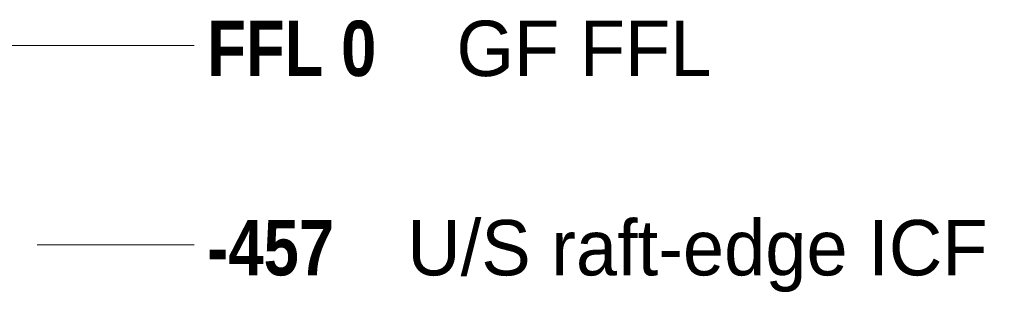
# Model space of a CAD drawing. Header units: millimetres. Extents: x 17 to 413, y 4 to 292.
# Tile 32 of 73: x 144.16 to 166.74, y 122.25 to 128.54. Entities that reach past the tile are written whole.
import ezdxf

# ---------------------------------------------------------------- set-up
doc = ezdxf.new("R2010")
doc.units = ezdxf.units.MM
doc.linetypes.add('DASHED', pattern=[1.524, 1.27, -0.254])
for name, color, linetype in [('LINE-STEEL', 7, 'Continuous'), ('LINE-STEEL-DASH', 7, 'DASHED'), ('TEXT-STEEL', 7, 'Continuous')]:
    doc.layers.add(name, color=color, linetype=linetype)
doc.styles.add('OpenSansCondensed-Bold', font='OpenSansCondensed-Bold.ttf')

msp = doc.modelspace()

# ---------------------------------------------------------------- linework, layer by layer
at = {"layer": 'LINE-STEEL', "lineweight": 5}
for p, q in [((144.562, 127.95), (146.963, 127.95)), ((146.963, 127.95), (148.162, 127.95)), ((144.562, 123.38), (146.963, 123.38)), ((146.963, 123.38), (148.162, 123.38))]:
    msp.add_line(p, q, dxfattribs=at)
at = {"layer": 'LINE-STEEL-DASH', "lineweight": 5}
msp.add_line((32.237, 127.95), (144.562, 127.95), dxfattribs=at)

# ---------------------------------------------------------------- texts
at = {"layer": 'TEXT-STEEL', "style": 'OpenSansCondensed-Bold'}
for s, p in [('FFL 0', (148.463, 127.25)), ('-457', (148.463, 122.68))]:
    msp.add_text(s, height=1.27, dxfattribs=at).set_placement(p)
at = {"layer": 'TEXT-STEEL'}
for s, p in [('GF FFL', (154.179, 127.25)), ('U/S raft-edge ICF', (153.051, 122.68))]:
    msp.add_text(s, height=1.27, dxfattribs=at).set_placement(p)

doc.saveas('drawing.dxf')
